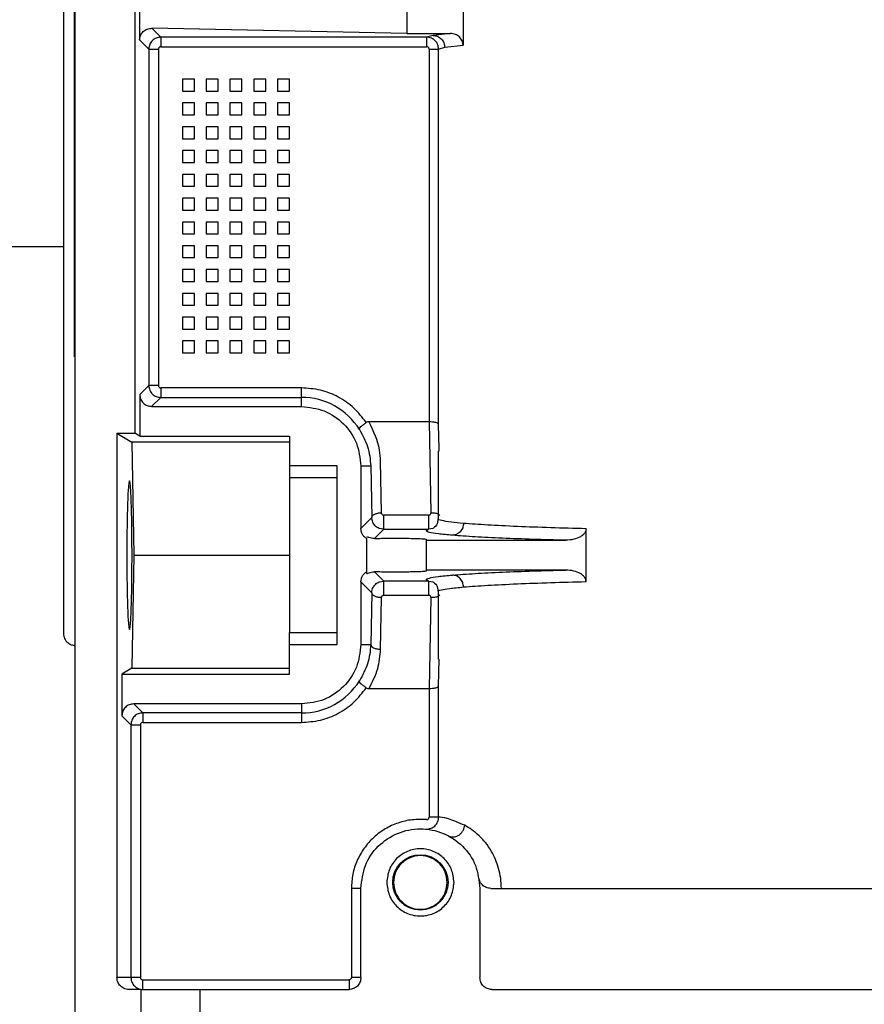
# Model space of a CAD drawing. Header units: inches. Extents: x 170 to 288, y 234 to 248.
# Tile 55 of 192: x 177.6115 to 177.7046, y 244.5559 to 244.6644. Entities that reach past the tile are written whole.
import ezdxf

# ---------------------------------------------------------------- set-up
doc = ezdxf.new("R2010")
doc.units = ezdxf.units.IN
doc.header["$LTSCALE"] = 0.25
doc.header["$MEASUREMENT"] = 0
doc.layers.add('ANNOTATIONS', color=1, linetype='Continuous')
doc.layers.add('SLIM E GUIDE MOTOR LH', color=7, linetype='Continuous')
doc.styles.add('ARIAL', font='arial.ttf', dxfattribs={"height": 0.09375})
doc.dimstyles.new('STANDARD$0', dxfattribs={"dimtxt": 0.09375, "dimasz": 0.09375, "dimexe": 0.03125, "dimexo": 0.046875, "dimgap": 0.09, "dimtad": 0, "dimtih": 1, "dimtoh": 1, "dimdec": 4, "dimzin": 0, "dimdsep": 46, "dimtxsty": 'ARIAL', "dimcen": 0.09, "dimadec": 0, "dimazin": 0, "dimtfac": 1, "dimtdec": 4, "dimtofl": 0, "dimtmove": 0, "dimatfit": 1, "dimfxl": 1, "dimtolj": 1, "dimtzin": 0, "dimarcsym": 0})

# ---------------------------------------------------------------- blocks, each defined once
blk = doc.blocks.new('*D8')
at = {"layer": 'ANNOTATIONS', "color": 0, "lineweight": -2, "transparency": 16777216}
for p, q in [((177.4958, 244.77894), (177.4958, 245.43378)), ((178.12042, 244.28247), (178.12042, 245.43378)), ((177.40205, 245.40253), (177.3083, 245.40253)), ((178.21417, 245.40253), (178.30792, 245.40253))]:
    blk.add_line(p, q, dxfattribs=at)
at = {"layer": 'ANNOTATIONS', "color": 0, "transparency": 16777216}
for points in [[(177.40205, 245.41815), (177.40205, 245.3869), (177.4958, 245.40253)], [(178.21417, 245.41815), (178.21417, 245.3869), (178.12042, 245.40253)]]:
    blk.add_solid(points, dxfattribs=at)
at = {"layer": 'defpoints', "color": 0, "transparency": 16777216}
for p in [(178.12042, 245.40253), (177.4958, 244.68519), (178.12042, 244.18872)]:
    blk.add_point(p, dxfattribs=at)
at = {"layer": 'ANNOTATIONS', "color": 0, "transparency": 16777216, "insert": (177.85912, 245.40253), "char_height": 0.09375, "attachment_point": 5, "style": 'ARIAL'}
blk.add_mtext('\\A1;27 1/2"', dxfattribs=at)

msp = doc.modelspace()

# ---------------------------------------------------------------- linework, layer by layer
at = {"layer": 'SLIM E GUIDE MOTOR LH'}
for p, q in [((177.6176, 244.50303), (177.6176, 244.77599)), ((177.62416, 244.71004), (177.62416, 244.61885)), ((177.61749, 244.70163), (177.61749, 244.62726)), ((177.62469, 244.66667), (177.62469, 244.66222)), ((177.66036, 244.66725), (177.66036, 244.66164)), ((177.65416, 244.66595), (177.65416, 244.66293)), ((177.65416, 244.66293), (177.62603, 244.6635)), ((177.62603, 244.6635), (177.62702, 244.66251)), ((177.62469, 244.66222), (177.62571, 244.6612)), ((177.65635, 244.66251), (177.62702, 244.66251)), ((177.65416, 244.66293), (177.65896, 244.66293)), ((177.65705, 244.66271), (177.65635, 244.66251)), ((177.65635, 244.66251), (177.65635, 244.66146)), ((177.65896, 244.66293), (177.65705, 244.66271)), ((177.62571, 244.6612), (177.62571, 244.6241)), ((177.62571, 244.6612), (177.62676, 244.6612)), ((177.62676, 244.6612), (177.62676, 244.6241)), ((177.62702, 244.66146), (177.65635, 244.66146)), ((177.65662, 244.6612), (177.65661, 244.6201)), ((177.65662, 244.6612), (177.65767, 244.6612)), ((177.65767, 244.6612), (177.65834, 244.6614)), ((177.65767, 244.61981), (177.65767, 244.6612)), ((177.65834, 244.6614), (177.66036, 244.66164)), ((177.63073, 244.65788), (177.62941, 244.65788)), ((177.62941, 244.65788), (177.62941, 244.65657)), ((177.63073, 244.65657), (177.63073, 244.65788)), ((177.63204, 244.65788), (177.63204, 244.65657)), ((177.63335, 244.65788), (177.63204, 244.65788)), ((177.63335, 244.65657), (177.63335, 244.65788)), ((177.63466, 244.65788), (177.63466, 244.65657)), ((177.63597, 244.65788), (177.63466, 244.65788)), ((177.63597, 244.65657), (177.63597, 244.65788)), ((177.6386, 244.65788), (177.63729, 244.65788)), ((177.63729, 244.65788), (177.63729, 244.65657)), ((177.6386, 244.65657), (177.6386, 244.65788)), ((177.63991, 244.65788), (177.63991, 244.65657)), ((177.64122, 244.65788), (177.63991, 244.65788)), ((177.64122, 244.65657), (177.64122, 244.65788)), ((177.62941, 244.65657), (177.63073, 244.65657)), ((177.63204, 244.65657), (177.63335, 244.65657)), ((177.63466, 244.65657), (177.63597, 244.65657)), ((177.63729, 244.65657), (177.6386, 244.65657)), ((177.63991, 244.65657), (177.64122, 244.65657)), ((177.63073, 244.65526), (177.62941, 244.65526)), ((177.62941, 244.65526), (177.62941, 244.65395)), ((177.63073, 244.65395), (177.63073, 244.65526)), ((177.63204, 244.65526), (177.63204, 244.65395)), ((177.63335, 244.65526), (177.63204, 244.65526)), ((177.63335, 244.65395), (177.63335, 244.65526)), ((177.63597, 244.65526), (177.63466, 244.65526)), ((177.63466, 244.65526), (177.63466, 244.65395)), ((177.63597, 244.65395), (177.63597, 244.65526)), ((177.6386, 244.65526), (177.63729, 244.65526)), ((177.63729, 244.65526), (177.63729, 244.65395)), ((177.6386, 244.65395), (177.6386, 244.65526)), ((177.63991, 244.65526), (177.63991, 244.65395)), ((177.64122, 244.65526), (177.63991, 244.65526)), ((177.64122, 244.65395), (177.64122, 244.65526)), ((177.62941, 244.65395), (177.63073, 244.65395)), ((177.63204, 244.65395), (177.63335, 244.65395)), ((177.63466, 244.65395), (177.63597, 244.65395)), ((177.63729, 244.65395), (177.6386, 244.65395)), ((177.63991, 244.65395), (177.64122, 244.65395)), ((177.62941, 244.65263), (177.62941, 244.65132)), ((177.63073, 244.65263), (177.62941, 244.65263)), ((177.63073, 244.65132), (177.63073, 244.65263)), ((177.63204, 244.65263), (177.63204, 244.65132)), ((177.63335, 244.65263), (177.63204, 244.65263)), ((177.63335, 244.65132), (177.63335, 244.65263)), ((177.63466, 244.65263), (177.63466, 244.65132)), ((177.63597, 244.65263), (177.63466, 244.65263)), ((177.63597, 244.65132), (177.63597, 244.65263)), ((177.63729, 244.65263), (177.63729, 244.65132)), ((177.6386, 244.65263), (177.63729, 244.65263)), ((177.6386, 244.65132), (177.6386, 244.65263)), ((177.63991, 244.65263), (177.63991, 244.65132)), ((177.64122, 244.65263), (177.63991, 244.65263)), ((177.64122, 244.65132), (177.64122, 244.65263)), ((177.62941, 244.65132), (177.63073, 244.65132)), ((177.63204, 244.65132), (177.63335, 244.65132)), ((177.63466, 244.65132), (177.63597, 244.65132)), ((177.63729, 244.65132), (177.6386, 244.65132)), ((177.63991, 244.65132), (177.64122, 244.65132)), ((177.62941, 244.65001), (177.62941, 244.6487)), ((177.63073, 244.65001), (177.62941, 244.65001)), ((177.63073, 244.6487), (177.63073, 244.65001)), ((177.63204, 244.65001), (177.63204, 244.6487)), ((177.63335, 244.65001), (177.63204, 244.65001)), ((177.63335, 244.6487), (177.63335, 244.65001)), ((177.63466, 244.65001), (177.63466, 244.6487)), ((177.63597, 244.65001), (177.63466, 244.65001)), ((177.63597, 244.6487), (177.63597, 244.65001)), ((177.6386, 244.65001), (177.63729, 244.65001)), ((177.63729, 244.65001), (177.63729, 244.6487)), ((177.6386, 244.6487), (177.6386, 244.65001)), ((177.63991, 244.65001), (177.63991, 244.6487)), ((177.64122, 244.65001), (177.63991, 244.65001)), ((177.64122, 244.6487), (177.64122, 244.65001)), ((177.62941, 244.6487), (177.63073, 244.6487)), ((177.63204, 244.6487), (177.63335, 244.6487)), ((177.63466, 244.6487), (177.63597, 244.6487)), ((177.63729, 244.6487), (177.6386, 244.6487)), ((177.63991, 244.6487), (177.64122, 244.6487)), ((177.62941, 244.64738), (177.62941, 244.64607)), ((177.63073, 244.64738), (177.62941, 244.64738)), ((177.63073, 244.64607), (177.63073, 244.64738)), ((177.63204, 244.64738), (177.63204, 244.64607)), ((177.63335, 244.64738), (177.63204, 244.64738)), ((177.63335, 244.64607), (177.63335, 244.64738)), ((177.63466, 244.64738), (177.63466, 244.64607)), ((177.63597, 244.64738), (177.63466, 244.64738)), ((177.63597, 244.64607), (177.63597, 244.64738)), ((177.6386, 244.64738), (177.63729, 244.64738)), ((177.63729, 244.64738), (177.63729, 244.64607)), ((177.6386, 244.64607), (177.6386, 244.64738)), ((177.64122, 244.64738), (177.63991, 244.64738)), ((177.63991, 244.64738), (177.63991, 244.64607)), ((177.64122, 244.64607), (177.64122, 244.64738)), ((177.62941, 244.64607), (177.63073, 244.64607)), ((177.63204, 244.64607), (177.63335, 244.64607)), ((177.63466, 244.64607), (177.63597, 244.64607)), ((177.63729, 244.64607), (177.6386, 244.64607)), ((177.63991, 244.64607), (177.64122, 244.64607)), ((177.63073, 244.64476), (177.62941, 244.64476)), ((177.62941, 244.64476), (177.62941, 244.64345)), ((177.63073, 244.64345), (177.63073, 244.64476)), ((177.63204, 244.64476), (177.63204, 244.64345)), ((177.63335, 244.64476), (177.63204, 244.64476)), ((177.63335, 244.64345), (177.63335, 244.64476)), ((177.63466, 244.64476), (177.63466, 244.64345)), ((177.63597, 244.64476), (177.63466, 244.64476)), ((177.63597, 244.64345), (177.63597, 244.64476)), ((177.6386, 244.64476), (177.63729, 244.64476)), ((177.63729, 244.64476), (177.63729, 244.64345)), ((177.6386, 244.64345), (177.6386, 244.64476)), ((177.64122, 244.64476), (177.63991, 244.64476)), ((177.63991, 244.64476), (177.63991, 244.64345)), ((177.64122, 244.64345), (177.64122, 244.64476)), ((177.62941, 244.64345), (177.63073, 244.64345)), ((177.63204, 244.64345), (177.63335, 244.64345)), ((177.63466, 244.64345), (177.63597, 244.64345)), ((177.63729, 244.64345), (177.6386, 244.64345)), ((177.63991, 244.64345), (177.64122, 244.64345)), ((177.62941, 244.64213), (177.62941, 244.64082)), ((177.63073, 244.64213), (177.62941, 244.64213)), ((177.63073, 244.64082), (177.63073, 244.64213)), ((177.63204, 244.64213), (177.63204, 244.64082)), ((177.63335, 244.64213), (177.63204, 244.64213)), ((177.63335, 244.64082), (177.63335, 244.64213)), ((177.63466, 244.64213), (177.63466, 244.64082)), ((177.63597, 244.64213), (177.63466, 244.64213)), ((177.63597, 244.64082), (177.63597, 244.64213)), ((177.63729, 244.64213), (177.63729, 244.64082)), ((177.6386, 244.64213), (177.63729, 244.64213)), ((177.6386, 244.64082), (177.6386, 244.64213)), ((177.63991, 244.64213), (177.63991, 244.64082)), ((177.64122, 244.64213), (177.63991, 244.64213)), ((177.64122, 244.64082), (177.64122, 244.64213)), ((177.62941, 244.64082), (177.63073, 244.64082)), ((177.63204, 244.64082), (177.63335, 244.64082)), ((177.63466, 244.64082), (177.63597, 244.64082)), ((177.63729, 244.64082), (177.6386, 244.64082)), ((177.63991, 244.64082), (177.64122, 244.64082)), ((177.49913, 244.63944), (177.61629, 244.63944)), ((177.62941, 244.63951), (177.62941, 244.6382)), ((177.63073, 244.63951), (177.62941, 244.63951)), ((177.63073, 244.6382), (177.63073, 244.63951)), ((177.63335, 244.63951), (177.63204, 244.63951)), ((177.63204, 244.63951), (177.63204, 244.6382)), ((177.63335, 244.6382), (177.63335, 244.63951)), ((177.63466, 244.63951), (177.63466, 244.6382)), ((177.63597, 244.63951), (177.63466, 244.63951)), ((177.63597, 244.6382), (177.63597, 244.63951)), ((177.6386, 244.63951), (177.63729, 244.63951)), ((177.63729, 244.63951), (177.63729, 244.6382)), ((177.6386, 244.6382), (177.6386, 244.63951)), ((177.64122, 244.63951), (177.63991, 244.63951)), ((177.63991, 244.63951), (177.63991, 244.6382)), ((177.64122, 244.6382), (177.64122, 244.63951)), ((177.62941, 244.6382), (177.63073, 244.6382)), ((177.63204, 244.6382), (177.63335, 244.6382)), ((177.63466, 244.6382), (177.63597, 244.6382)), ((177.63729, 244.6382), (177.6386, 244.6382)), ((177.63991, 244.6382), (177.64122, 244.6382)), ((177.62941, 244.63689), (177.62941, 244.63557)), ((177.63073, 244.63689), (177.62941, 244.63689)), ((177.63073, 244.63557), (177.63073, 244.63689)), ((177.63204, 244.63689), (177.63204, 244.63557)), ((177.63335, 244.63689), (177.63204, 244.63689)), ((177.63335, 244.63557), (177.63335, 244.63689)), ((177.63466, 244.63689), (177.63466, 244.63557)), ((177.63597, 244.63689), (177.63466, 244.63689)), ((177.63597, 244.63557), (177.63597, 244.63689)), ((177.6386, 244.63689), (177.63729, 244.63689)), ((177.63729, 244.63689), (177.63729, 244.63557)), ((177.6386, 244.63557), (177.6386, 244.63689)), ((177.63991, 244.63689), (177.63991, 244.63557)), ((177.64122, 244.63689), (177.63991, 244.63689)), ((177.64122, 244.63557), (177.64122, 244.63689)), ((177.62941, 244.63557), (177.63073, 244.63557)), ((177.63204, 244.63557), (177.63335, 244.63557)), ((177.63466, 244.63557), (177.63597, 244.63557)), ((177.63729, 244.63557), (177.6386, 244.63557)), ((177.63991, 244.63557), (177.64122, 244.63557)), ((177.62941, 244.63426), (177.62941, 244.63295)), ((177.63073, 244.63426), (177.62941, 244.63426)), ((177.63073, 244.63295), (177.63073, 244.63426)), ((177.63204, 244.63426), (177.63204, 244.63295)), ((177.63335, 244.63426), (177.63204, 244.63426)), ((177.63335, 244.63295), (177.63335, 244.63426)), ((177.63466, 244.63426), (177.63466, 244.63295)), ((177.63597, 244.63426), (177.63466, 244.63426)), ((177.63597, 244.63295), (177.63597, 244.63426)), ((177.6386, 244.63426), (177.63729, 244.63426)), ((177.63729, 244.63426), (177.63729, 244.63295)), ((177.6386, 244.63295), (177.6386, 244.63426)), ((177.64122, 244.63426), (177.63991, 244.63426)), ((177.63991, 244.63426), (177.63991, 244.63295)), ((177.64122, 244.63295), (177.64122, 244.63426)), ((177.62941, 244.63295), (177.63073, 244.63295)), ((177.63204, 244.63295), (177.63335, 244.63295)), ((177.63466, 244.63295), (177.63597, 244.63295)), ((177.63729, 244.63295), (177.6386, 244.63295)), ((177.63991, 244.63295), (177.64122, 244.63295)), ((177.62941, 244.63164), (177.62941, 244.63032)), ((177.63073, 244.63164), (177.62941, 244.63164)), ((177.63073, 244.63032), (177.63073, 244.63164)), ((177.63204, 244.63164), (177.63204, 244.63032)), ((177.63335, 244.63164), (177.63204, 244.63164)), ((177.63335, 244.63032), (177.63335, 244.63164)), ((177.63466, 244.63164), (177.63466, 244.63032)), ((177.63597, 244.63164), (177.63466, 244.63164)), ((177.63597, 244.63032), (177.63597, 244.63164)), ((177.63729, 244.63164), (177.63729, 244.63032)), ((177.6386, 244.63164), (177.63729, 244.63164)), ((177.6386, 244.63032), (177.6386, 244.63164)), ((177.63991, 244.63164), (177.63991, 244.63032)), ((177.64122, 244.63164), (177.63991, 244.63164)), ((177.64122, 244.63032), (177.64122, 244.63164)), ((177.62941, 244.63032), (177.63073, 244.63032)), ((177.63204, 244.63032), (177.63335, 244.63032)), ((177.63466, 244.63032), (177.63597, 244.63032)), ((177.63729, 244.63032), (177.6386, 244.63032)), ((177.63991, 244.63032), (177.64122, 244.63032)), ((177.62941, 244.62901), (177.62941, 244.6277)), ((177.63073, 244.62901), (177.62941, 244.62901)), ((177.63073, 244.6277), (177.63073, 244.62901)), ((177.63204, 244.62901), (177.63204, 244.6277)), ((177.63335, 244.62901), (177.63204, 244.62901)), ((177.63335, 244.6277), (177.63335, 244.62901)), ((177.63466, 244.62901), (177.63466, 244.6277)), ((177.63597, 244.62901), (177.63466, 244.62901)), ((177.63597, 244.6277), (177.63597, 244.62901)), ((177.63729, 244.62901), (177.63729, 244.6277)), ((177.6386, 244.62901), (177.63729, 244.62901)), ((177.6386, 244.6277), (177.6386, 244.62901)), ((177.64122, 244.62901), (177.63991, 244.62901)), ((177.63991, 244.62901), (177.63991, 244.6277)), ((177.64122, 244.6277), (177.64122, 244.62901)), ((177.62941, 244.6277), (177.63073, 244.6277)), ((177.63204, 244.6277), (177.63335, 244.6277)), ((177.63466, 244.6277), (177.63597, 244.6277)), ((177.63729, 244.6277), (177.6386, 244.6277)), ((177.63991, 244.6277), (177.64122, 244.6277)), ((177.62571, 244.6241), (177.62471, 244.62311)), ((177.62676, 244.6241), (177.62571, 244.6241)), ((177.62471, 244.62311), (177.62471, 244.61851)), ((177.64254, 244.62384), (177.62702, 244.62384)), ((177.64254, 244.62179), (177.64254, 244.62384)), ((177.62702, 244.62279), (177.62602, 244.62179)), ((177.62702, 244.62279), (177.64254, 244.62279)), ((177.62602, 244.62179), (177.64254, 244.62179)), ((177.65661, 244.6201), (177.64998, 244.6201)), ((177.65661, 244.6201), (177.65682, 244.61007)), ((177.65772, 244.61712), (177.65767, 244.61981)), ((177.62219, 244.61885), (177.62219, 244.5588)), ((177.62219, 244.61885), (177.62382, 244.61786)), ((177.62219, 244.61885), (177.62416, 244.61885)), ((177.62471, 244.61851), (177.62416, 244.61885)), ((177.62382, 244.61786), (177.62407, 244.60539)), ((177.64122, 244.61786), (177.62382, 244.61786)), ((177.62471, 244.61851), (177.64122, 244.61851)), ((177.64122, 244.61851), (177.64122, 244.61391)), ((177.65763, 244.61686), (177.65763, 244.6094)), ((177.65772, 244.61686), (177.65772, 244.61712)), ((177.65124, 244.61576), (177.65135, 244.61007)), ((177.64647, 244.61523), (177.64122, 244.61523)), ((177.64647, 244.59555), (177.64647, 244.61523)), ((177.6491, 244.61523), (177.6491, 244.60834)), ((177.6491, 244.61523), (177.65019, 244.61523)), ((177.65019, 244.61523), (177.6503, 244.60954)), ((177.64647, 244.61391), (177.64122, 244.61391)), ((177.6503, 244.60954), (177.6491, 244.60834)), ((177.65657, 244.60981), (177.65162, 244.60981)), ((177.65162, 244.60824), (177.6506, 244.60722)), ((177.65162, 244.60824), (177.65113, 244.60833)), ((177.65162, 244.60824), (177.65657, 244.60824)), ((177.65706, 244.60833), (177.65657, 244.60824)), ((177.67393, 244.60247), (177.67393, 244.6083)), ((177.64975, 244.60338), (177.64975, 244.60721)), ((177.65632, 244.60363), (177.65632, 244.60714)), ((177.65632, 244.60703), (177.67169, 244.60703)), ((177.62407, 244.60539), (177.62382, 244.59292)), ((177.62407, 244.60539), (177.64122, 244.60539)), ((177.6506, 244.60356), (177.65162, 244.60254)), ((177.67169, 244.60375), (177.65632, 244.60375)), ((177.6491, 244.60244), (177.6491, 244.59555)), ((177.6491, 244.60244), (177.6503, 244.60123)), ((177.65113, 244.60245), (177.65162, 244.60254)), ((177.65657, 244.60254), (177.65162, 244.60254)), ((177.65657, 244.60254), (177.65706, 244.60245)), ((177.6503, 244.60123), (177.65019, 244.59555)), ((177.65763, 244.60138), (177.65763, 244.59391)), ((177.65135, 244.60071), (177.65124, 244.59502)), ((177.65162, 244.60097), (177.65657, 244.60097)), ((177.65682, 244.60071), (177.65661, 244.59068)), ((177.64122, 244.59227), (177.64122, 244.59687)), ((177.64122, 244.59687), (177.64647, 244.59687)), ((177.61749, 244.59544), (177.6176, 244.59543)), ((177.64122, 244.59555), (177.64647, 244.59555)), ((177.6491, 244.59555), (177.65019, 244.59555)), ((177.65767, 244.59096), (177.65772, 244.59391)), ((177.62382, 244.59292), (177.62274, 244.59227)), ((177.62382, 244.59292), (177.64122, 244.59292)), ((177.62274, 244.59227), (177.62274, 244.58767)), ((177.62274, 244.59227), (177.64122, 244.59227)), ((177.64998, 244.59068), (177.65661, 244.59068)), ((177.65661, 244.59068), (177.65662, 244.57649)), ((177.65767, 244.57649), (177.65767, 244.59096)), ((177.64254, 244.58899), (177.62406, 244.58899)), ((177.62406, 244.58899), (177.62505, 244.58799)), ((177.64254, 244.58899), (177.64254, 244.58694)), ((177.62274, 244.58767), (177.62374, 244.58668)), ((177.64254, 244.58799), (177.62505, 244.58799)), ((177.62374, 244.58668), (177.62374, 244.5588)), ((177.62374, 244.58668), (177.62479, 244.58668)), ((177.62479, 244.58668), (177.62479, 244.5588)), ((177.62505, 244.58694), (177.64254, 244.58694)), ((177.65767, 244.57649), (177.65662, 244.57649)), ((177.6491, 244.56864), (177.64805, 244.56864)), ((177.64805, 244.56864), (177.64805, 244.5588)), ((177.6491, 244.5588), (177.6491, 244.56864)), ((177.66222, 244.56864), (177.66222, 244.5588)), ((177.62479, 244.5588), (177.62219, 244.5588)), ((177.62505, 244.55749), (177.62505, 244.55854)), ((177.62505, 244.55854), (177.64779, 244.55854)), ((177.64779, 244.55854), (177.64779, 244.55749)), ((177.6491, 244.5588), (177.64805, 244.5588)), ((177.62482, 244.55749), (177.62351, 244.55749)), ((177.62482, 244.55749), (177.62482, 244.5541)), ((177.63138, 244.55398), (177.63138, 244.55749)), ((177.63138, 244.55749), (177.64779, 244.55749)), ((177.66353, 244.55749), (177.7239, 244.55749))]:
    msp.add_line(p, q, dxfattribs=at)
msp.add_circle((177.65566, 244.5693), 0.00305, dxfattribs=at)
for centre, start, end in [((177.64254, 244.61523), 32.1656, 90), ((177.64254, 244.59555), 270, 327.8344)]:
    msp.add_arc(centre, 0.00756, start, end, dxfattribs=at)
for start_param, end_param in [(4.712389, 7.853982), (1.570796, 4.712389)]:
    msp.add_ellipse((177.62357, 244.60539), major_axis=(0, 0.0082), ratio=0.034921, start_param=start_param, end_param=end_param, dxfattribs=at)
for points, knots in [([(177.61629, 244.73214), (177.61629, 244.73203), (177.61629, 244.73181), (177.61629, 244.73001), (177.61629, 244.72717), (177.61629, 244.72324), (177.61629, 244.71831), (177.61629, 244.71245), (177.61629, 244.70577), (177.61629, 244.69839), (177.61629, 244.69042), (177.61629, 244.68202), (177.61629, 244.67331), (177.61629, 244.66444), (177.61629, 244.65558), (177.61629, 244.64687), (177.61629, 244.63846), (177.61629, 244.6305), (177.61629, 244.62312), (177.61629, 244.61644), (177.61629, 244.61058), (177.61629, 244.60565), (177.61629, 244.60172), (177.61629, 244.59888), (177.61629, 244.59708), (177.61629, 244.59686), (177.61629, 244.59675)], [0, 0, 0, 0, 0.041654, 0.08335, 0.125, 0.166653, 0.20835, 0.25, 0.291653, 0.33335, 0.375, 0.416653, 0.45835, 0.5, 0.541653, 0.58335, 0.625, 0.666653, 0.70835, 0.75, 0.791653, 0.83335, 0.875, 0.916653, 0.958348, 1, 1, 1, 1]), ([(177.62469, 244.66222), (177.6247, 244.6623), (177.62471, 244.66247), (177.62479, 244.66272), (177.62491, 244.66295), (177.62514, 244.66321), (177.62552, 244.66346), (177.62586, 244.66349), (177.62603, 244.6635)], [0, 0, 0, 0, 0.112671, 0.226769, 0.348775, 0.474545, 0.731309, 1, 1, 1, 1]), ([(177.62702, 244.66251), (177.62685, 244.66249), (177.62651, 244.66245), (177.62607, 244.66215), (177.62577, 244.66172), (177.62573, 244.66137), (177.62571, 244.6612)], [0, 0, 0, 0, 0.249961, 0.499902, 0.749896, 1, 1, 1, 1]), ([(177.62702, 244.66251), (177.62702, 244.66249), (177.62702, 244.66245), (177.62702, 244.66221), (177.62702, 244.66187), (177.62702, 244.6616), (177.62702, 244.66146)], [0, 0, 0, 0, 0.250018, 0.500001, 0.749991, 1, 1, 1, 1]), ([(177.65767, 244.6612), (177.65765, 244.66137), (177.65761, 244.6617), (177.65732, 244.66214), (177.65695, 244.66239), (177.65662, 244.6625), (177.65644, 244.66251), (177.65635, 244.66251)], [0, 0, 0, 0, 0.242348, 0.489618, 0.741645, 0.870214, 1, 1, 1, 1]), ([(177.65705, 244.66271), (177.65721, 244.66269), (177.65746, 244.66266), (177.65776, 244.6625), (177.65796, 244.66233), (177.65813, 244.66212), (177.65829, 244.66181), (177.65832, 244.66156), (177.65834, 244.6614)], [0, 0, 0, 0, 0.239452, 0.368343, 0.499943, 0.631534, 0.76044, 1, 1, 1, 1]), ([(177.66036, 244.66164), (177.66036, 244.66172), (177.66035, 244.66189), (177.66024, 244.66221), (177.65999, 244.66257), (177.65952, 244.66287), (177.65915, 244.66291), (177.65896, 244.66293)], [0, 0, 0, 0, 0.117277, 0.234472, 0.476373, 0.73228, 1, 1, 1, 1]), ([(177.62702, 244.66146), (177.62699, 244.66146), (177.62692, 244.66145), (177.62683, 244.66139), (177.62677, 244.6613), (177.62676, 244.66123), (177.62676, 244.6612)], [0, 0, 0, 0, 0.250501, 0.499946, 0.747438, 1, 1, 1, 1]), ([(177.65662, 244.6612), (177.65661, 244.66123), (177.65661, 244.6613), (177.65654, 244.66139), (177.65646, 244.66145), (177.65639, 244.66146), (177.65635, 244.66146)], [0, 0, 0, 0, 0.250646, 0.499787, 0.747294, 1, 1, 1, 1]), ([(177.62571, 244.6241), (177.62573, 244.62393), (177.62577, 244.62359), (177.62607, 244.62315), (177.62651, 244.62285), (177.62685, 244.62281), (177.62702, 244.62279)], [0, 0, 0, 0, 0.249914, 0.499931, 0.749883, 1, 1, 1, 1]), ([(177.62676, 244.6241), (177.62676, 244.62407), (177.62677, 244.624), (177.62683, 244.62391), (177.62692, 244.62385), (177.62699, 244.62384), (177.62702, 244.62384)], [0, 0, 0, 0, 0.250497, 0.499794, 0.747297, 1, 1, 1, 1]), ([(177.62471, 244.62311), (177.62473, 244.62293), (177.62477, 244.62259), (177.62508, 244.62216), (177.62551, 244.62185), (177.62585, 244.62181), (177.62602, 244.62179)], [0, 0, 0, 0, 0.250033, 0.500004, 0.749997, 1, 1, 1, 1]), ([(177.62702, 244.62384), (177.62702, 244.6237), (177.62702, 244.62343), (177.62702, 244.62309), (177.62702, 244.62285), (177.62702, 244.62281), (177.62702, 244.62279)], [0, 0, 0, 0, 0.249999, 0.500019, 0.749992, 1, 1, 1, 1]), ([(177.64969, 244.62002), (177.64926, 244.62057), (177.64839, 244.62169), (177.64663, 244.62289), (177.64465, 244.62369), (177.64324, 244.62379), (177.64254, 244.62384)], [0, 0, 0, 0, 0.2499778, 0.4999942, 0.7499808, 1, 1, 1, 1]), ([(177.64254, 244.62179), (177.6434, 244.62169), (177.64512, 244.6215), (177.64728, 244.61998), (177.6488, 244.61781), (177.649, 244.61609), (177.6491, 244.61523)], [0, 0, 0, 0, 0.250012, 0.49999, 0.750005, 1, 1, 1, 1]), ([(177.64893, 244.61926), (177.64893, 244.61929), (177.64893, 244.61936), (177.64909, 244.61956), (177.64935, 244.61979), (177.64958, 244.61994), (177.64969, 244.62002)], [0, 0, 0, 0, 0.249436, 0.499485, 0.753833, 1, 1, 1, 1]), ([(177.64998, 244.6201), (177.64992, 244.62009), (177.64982, 244.62009), (177.64973, 244.62004), (177.64969, 244.62002)], [0, 0, 0, 0, 0.5161659, 1, 1, 1, 1]), ([(177.64998, 244.6201), (177.65046, 244.61908), (177.65113, 244.61768), (177.65121, 244.61617), (177.65124, 244.61576)], [0, 0, 0, 0, 0.722603, 1, 1, 1, 1]), ([(177.65767, 244.61981), (177.65766, 244.61984), (177.65764, 244.61988), (177.65754, 244.61994), (177.65738, 244.62), (177.65718, 244.62005), (177.65694, 244.62008), (177.65674, 244.62009), (177.65661, 244.6201)], [0, 0, 0, 0, 0.15568, 0.291028, 0.499661, 0.636563, 0.765595, 1, 1, 1, 1]), ([(177.64893, 244.61926), (177.64928, 244.61863), (177.64999, 244.61736), (177.65012, 244.61595), (177.65019, 244.61523)], [0, 0, 0, 0, 0.48604, 1, 1, 1, 1]), ([(177.64122, 244.61391), (177.64122, 244.61374), (177.64122, 244.61339), (177.64122, 244.6114), (177.64122, 244.60864), (177.64122, 244.60539), (177.64122, 244.60214), (177.64122, 244.59938), (177.64122, 244.59739), (177.64122, 244.59704), (177.64122, 244.59687)], [0, 0, 0, 0, 0.124999, 0.249999, 0.375, 0.500001, 0.625001, 0.750002, 0.875, 1, 1, 1, 1]), ([(177.6503, 244.60954), (177.65032, 244.60961), (177.65036, 244.60975), (177.6506, 244.60992), (177.65094, 244.61004), (177.65121, 244.61006), (177.65135, 244.61007)], [0, 0, 0, 0, 0.250031, 0.500019, 0.750073, 1, 1, 1, 1]), ([(177.65135, 244.61007), (177.65135, 244.61004), (177.65136, 244.60997), (177.65141, 244.6099), (177.65147, 244.60985), (177.65151, 244.60983), (177.65156, 244.60981), (177.6516, 244.60981), (177.65162, 244.60981)], [0, 0, 0, 0, 0.262373, 0.515939, 0.64222, 0.761051, 0.87861, 1, 1, 1, 1]), ([(177.65657, 244.60981), (177.65659, 244.60981), (177.65662, 244.60981), (177.65667, 244.60983), (177.65672, 244.60985), (177.65677, 244.6099), (177.65682, 244.60997), (177.65682, 244.61004), (177.65682, 244.61007)], [0, 0, 0, 0, 0.123298, 0.240078, 0.358587, 0.483901, 0.733554, 1, 1, 1, 1]), ([(177.65682, 244.61007), (177.65696, 244.61007), (177.65717, 244.61007), (177.65743, 244.61001), (177.6576, 244.60994), (177.65773, 244.60986), (177.65778, 244.6098), (177.6578, 244.60977)], [0, 0, 0, 0, 0.324853, 0.501339, 0.682185, 0.862985, 1, 1, 1, 1]), ([(177.65113, 244.60833), (177.65105, 244.60837), (177.65089, 244.60844), (177.65062, 244.60867), (177.65036, 244.60903), (177.65032, 244.60937), (177.6503, 244.60954)], [0, 0, 0, 0, 0.167265, 0.340218, 0.6697, 1, 1, 1, 1]), ([(177.65162, 244.60824), (177.65162, 244.60825), (177.65162, 244.60827), (177.65162, 244.60838), (177.65162, 244.60855), (177.65162, 244.60877), (177.65162, 244.60903), (177.65162, 244.6093), (177.65162, 244.60957), (177.65162, 244.60973), (177.65162, 244.60981)], [0, 0, 0, 0, 0.12501, 0.249981, 0.375003, 0.499983, 0.625013, 0.749983, 0.875011, 1, 1, 1, 1]), ([(177.65657, 244.60981), (177.65657, 244.60973), (177.65657, 244.60957), (177.65657, 244.6093), (177.65657, 244.60903), (177.65657, 244.60877), (177.65657, 244.60855), (177.65657, 244.60838), (177.65657, 244.60827), (177.65657, 244.60825), (177.65657, 244.60824)], [0, 0, 0, 0, 0.1249889, 0.2500173, 0.3749868, 0.5000169, 0.6249966, 0.7500192, 0.8749898, 1, 1, 1, 1]), ([(177.65763, 244.6094), (177.65759, 244.60914), (177.65752, 244.60863), (177.65714, 244.60841), (177.65695, 244.60829)], [0, 0, 0, 0, 0.495673, 1, 1, 1, 1]), ([(177.66041, 244.60889), (177.65993, 244.60894), (177.65887, 244.60904), (177.65796, 244.6092), (177.65755, 244.60933), (177.65765, 244.60939), (177.65766, 244.6094)], [0, 0, 0, 0, 0.281105, 0.626208, 0.966443, 1, 1, 1, 1]), ([(177.66041, 244.60889), (177.66039, 244.60873), (177.66037, 244.60848), (177.66021, 244.60818), (177.66006, 244.60797), (177.65986, 244.6078), (177.65958, 244.60763), (177.65935, 244.6076), (177.6592, 244.60758)], [0, 0, 0, 0, 0.2396362, 0.3684583, 0.4999834, 0.6315102, 0.7604148, 1, 1, 1, 1]), ([(177.67393, 244.6083), (177.67261, 244.60834), (177.66986, 244.60841), (177.66621, 244.60855), (177.66287, 244.60871), (177.66125, 244.60883), (177.66041, 244.60889)], [0, 0, 0, 0, 0.227469, 0.469967, 0.727472, 1, 1, 1, 1]), ([(177.64975, 244.60721), (177.64966, 244.60727), (177.64948, 244.60739), (177.64927, 244.60767), (177.64912, 244.60799), (177.64911, 244.60822), (177.6491, 244.60834)], [0, 0, 0, 0, 0.244701, 0.48812, 0.741716, 1, 1, 1, 1]), ([(177.6592, 244.60758), (177.65864, 244.60763), (177.65752, 244.60774), (177.65659, 244.6079), (177.65619, 244.60807), (177.65644, 244.60818), (177.65657, 244.60824)], [0, 0, 0, 0, 0.2499964, 0.4999985, 0.7500013, 1, 1, 1, 1]), ([(177.67393, 244.6083), (177.67393, 244.60823), (177.67391, 244.60807), (177.67379, 244.60784), (177.67359, 244.60761), (177.67319, 244.60734), (177.67255, 244.60709), (177.67199, 244.60705), (177.67169, 244.60703)], [0, 0, 0, 0, 0.081008, 0.166941, 0.277626, 0.403811, 0.677551, 1, 1, 1, 1]), ([(177.6506, 244.60722), (177.65037, 244.60725), (177.65001, 244.60729), (177.64979, 244.60741), (177.64977, 244.6074), (177.64975, 244.60739)], [0, 0, 0, 0, 0.47879, 0.746434, 1, 1, 1, 1]), ([(177.6506, 244.60722), (177.65085, 244.60723), (177.65134, 244.60725), (177.65229, 244.60726), (177.65326, 244.60726), (177.65422, 244.60725), (177.65504, 244.60724), (177.6557, 244.60721), (177.6562, 244.60718), (177.65627, 244.60716), (177.65632, 244.60714)], [0, 0, 0, 0, 0.1284264, 0.2537984, 0.376182, 0.4955293, 0.622711, 0.7297543, 0.8499625, 1, 1, 1, 1]), ([(177.67169, 244.60703), (177.67047, 244.60706), (177.66794, 244.60713), (177.66458, 244.60726), (177.6615, 244.60741), (177.65998, 244.60752), (177.6592, 244.60758)], [0, 0, 0, 0, 0.22921, 0.472278, 0.729215, 1, 1, 1, 1]), ([(177.6491, 244.60244), (177.64911, 244.60256), (177.64913, 244.60279), (177.64927, 244.60311), (177.64947, 244.60338), (177.64966, 244.60351), (177.64975, 244.60357)], [0, 0, 0, 0, 0.256768, 0.511792, 0.753749, 1, 1, 1, 1]), ([(177.64975, 244.60338), (177.64976, 244.60338), (177.64979, 244.60337), (177.64997, 244.60345), (177.65023, 244.60354), (177.65048, 244.60355), (177.6506, 244.60356)], [0, 0, 0, 0, 0.252974, 0.520058, 0.761476, 1, 1, 1, 1]), ([(177.65632, 244.60363), (177.65627, 244.60362), (177.65619, 244.60359), (177.65563, 244.60356), (177.65495, 244.60354), (177.65417, 244.60353), (177.65328, 244.60352), (177.6523, 244.60352), (177.65135, 244.60353), (177.65085, 244.60355), (177.6506, 244.60356)], [0, 0, 0, 0, 0.152857, 0.287183, 0.4029, 0.499977, 0.620397, 0.743881, 0.870417, 1, 1, 1, 1]), ([(177.6592, 244.6032), (177.65998, 244.60325), (177.6615, 244.60337), (177.66458, 244.60352), (177.66794, 244.60365), (177.67047, 244.60372), (177.67169, 244.60375)], [0, 0, 0, 0, 0.2707882, 0.5277255, 0.7707897, 1, 1, 1, 1]), ([(177.67393, 244.60247), (177.67393, 244.60255), (177.67391, 244.60271), (177.67379, 244.60294), (177.67358, 244.60317), (177.67319, 244.60345), (177.67255, 244.60369), (177.67199, 244.60373), (177.67169, 244.60375)], [0, 0, 0, 0, 0.081654, 0.168102, 0.279872, 0.406683, 0.682252, 1, 1, 1, 1]), ([(177.6503, 244.60123), (177.65031, 244.60135), (177.65033, 244.60155), (177.65045, 244.60187), (177.65065, 244.60213), (177.65089, 244.60234), (177.65105, 244.60241), (177.65113, 244.60245)], [0, 0, 0, 0, 0.213452, 0.394825, 0.660526, 0.833101, 1, 1, 1, 1]), ([(177.65162, 244.60097), (177.65162, 244.60105), (177.65162, 244.60121), (177.65162, 244.60148), (177.65162, 244.60175), (177.65162, 244.60201), (177.65162, 244.60223), (177.65162, 244.6024), (177.65162, 244.60251), (177.65162, 244.60253), (177.65162, 244.60254)], [0, 0, 0, 0, 0.125022, 0.250013, 0.375018, 0.500014, 0.624993, 0.750015, 0.874985, 1, 1, 1, 1]), ([(177.65657, 244.60254), (177.65644, 244.6026), (177.65619, 244.60271), (177.65659, 244.60287), (177.65752, 244.60304), (177.65864, 244.60314), (177.6592, 244.6032)], [0, 0, 0, 0, 0.249999, 0.500001, 0.750004, 1, 1, 1, 1]), ([(177.65657, 244.60254), (177.65657, 244.60253), (177.65657, 244.60251), (177.65657, 244.6024), (177.65657, 244.60223), (177.65657, 244.60201), (177.65657, 244.60175), (177.65657, 244.60148), (177.65657, 244.60121), (177.65657, 244.60105), (177.65657, 244.60097)], [0, 0, 0, 0, 0.125015, 0.249985, 0.375007, 0.499986, 0.624982, 0.749987, 0.874978, 1, 1, 1, 1]), ([(177.65695, 244.60249), (177.65714, 244.60237), (177.65752, 244.60215), (177.65759, 244.60163), (177.65763, 244.60137)], [0, 0, 0, 0, 0.5043729, 1, 1, 1, 1]), ([(177.66041, 244.60188), (177.66039, 244.60205), (177.66037, 244.6023), (177.66021, 244.6026), (177.66006, 244.60281), (177.65987, 244.60298), (177.65958, 244.60315), (177.65935, 244.60318), (177.6592, 244.6032)], [0, 0, 0, 0, 0.238968, 0.367607, 0.499083, 0.630718, 0.759723, 1, 1, 1, 1]), ([(177.66041, 244.60188), (177.66125, 244.60195), (177.66287, 244.60207), (177.66621, 244.60223), (177.66986, 244.60237), (177.67261, 244.60244), (177.67393, 244.60247)], [0, 0, 0, 0, 0.272528, 0.530033, 0.772531, 1, 1, 1, 1]), ([(177.65135, 244.60071), (177.65121, 244.60072), (177.65094, 244.60074), (177.6506, 244.60086), (177.65036, 244.60103), (177.65032, 244.60117), (177.6503, 244.60123)], [0, 0, 0, 0, 0.249936, 0.499994, 0.749965, 1, 1, 1, 1]), ([(177.65766, 244.60138), (177.65765, 244.60139), (177.65755, 244.60145), (177.65793, 244.60157), (177.65879, 244.60173), (177.65987, 244.60183), (177.66041, 244.60188)], [0, 0, 0, 0, 0.033869, 0.356007, 0.677184, 1, 1, 1, 1]), ([(177.65162, 244.60097), (177.6516, 244.60097), (177.65156, 244.60096), (177.6515, 244.60094), (177.65142, 244.60089), (177.65136, 244.60081), (177.65135, 244.60074), (177.65135, 244.60071)], [0, 0, 0, 0, 0.120113, 0.237869, 0.483046, 0.735501, 1, 1, 1, 1]), ([(177.65682, 244.60071), (177.65682, 244.60074), (177.65682, 244.60081), (177.65677, 244.60088), (177.65672, 244.60092), (177.65667, 244.60095), (177.65662, 244.60096), (177.65659, 244.60097), (177.65657, 244.60097)], [0, 0, 0, 0, 0.2646894, 0.5157717, 0.64014, 0.7578768, 0.8760176, 1, 1, 1, 1]), ([(177.6578, 244.601), (177.65778, 244.60098), (177.65773, 244.60092), (177.6576, 244.60084), (177.65743, 244.60077), (177.65717, 244.60071), (177.65696, 244.60071), (177.65682, 244.60071)], [0, 0, 0, 0, 0.13436, 0.315719, 0.497107, 0.674138, 1, 1, 1, 1]), ([(177.61629, 244.59675), (177.61631, 244.59656), (177.61636, 244.59618), (177.61671, 244.59575), (177.61713, 244.59549), (177.61743, 244.59545), (177.61757, 244.59544)], [0, 0, 0, 0, 0.273102, 0.565504, 0.791566, 1, 1, 1, 1]), ([(177.6491, 244.59555), (177.649, 244.59469), (177.6488, 244.59297), (177.64728, 244.5908), (177.64512, 244.58928), (177.6434, 244.58908), (177.64254, 244.58899)], [0, 0, 0, 0, 0.249996, 0.500004, 0.749988, 1, 1, 1, 1]), ([(177.65019, 244.59555), (177.65012, 244.59482), (177.64999, 244.59342), (177.64928, 244.59214), (177.64893, 244.59152)], [0, 0, 0, 0, 0.51471, 1, 1, 1, 1]), ([(177.65124, 244.59502), (177.65117, 244.59429), (177.65105, 244.59278), (177.65034, 244.59139), (177.64998, 244.59068)], [0, 0, 0, 0, 0.486601, 1, 1, 1, 1]), ([(177.65019, 244.59555), (177.65021, 244.59548), (177.65024, 244.59534), (177.65049, 244.59517), (177.65083, 244.59505), (177.6511, 244.59503), (177.65124, 244.59502)], [0, 0, 0, 0, 0.249955, 0.50001, 0.750077, 1, 1, 1, 1]), ([(177.64969, 244.59076), (177.64958, 244.59084), (177.64935, 244.59099), (177.64909, 244.59122), (177.64893, 244.59142), (177.64893, 244.59149), (177.64893, 244.59152)], [0, 0, 0, 0, 0.2461452, 0.5005259, 0.7505588, 1, 1, 1, 1]), ([(177.64254, 244.58694), (177.64324, 244.58699), (177.64465, 244.58709), (177.64663, 244.58789), (177.64839, 244.58909), (177.64926, 244.5902), (177.64969, 244.59076)], [0, 0, 0, 0, 0.2500183, 0.5000006, 0.7500161, 1, 1, 1, 1]), ([(177.64969, 244.59076), (177.64973, 244.59074), (177.64982, 244.59069), (177.64992, 244.59069), (177.64998, 244.59068)], [0, 0, 0, 0, 0.483905, 1, 1, 1, 1]), ([(177.65661, 244.59068), (177.65674, 244.59069), (177.65694, 244.5907), (177.65718, 244.59073), (177.65738, 244.59078), (177.65754, 244.59084), (177.65764, 244.5909), (177.65766, 244.59094), (177.65767, 244.59096)], [0, 0, 0, 0, 0.234402, 0.363439, 0.500333, 0.708927, 0.844274, 1, 1, 1, 1]), ([(177.62406, 244.58899), (177.62388, 244.58897), (177.62354, 244.58893), (177.62311, 244.58862), (177.6228, 244.58819), (177.62276, 244.58785), (177.62274, 244.58767)], [0, 0, 0, 0, 0.249969, 0.499957, 0.749956, 1, 1, 1, 1]), ([(177.62505, 244.58799), (177.62488, 244.58797), (177.62454, 244.58793), (177.6241, 244.58763), (177.6238, 244.58719), (177.62376, 244.58685), (177.62374, 244.58668)], [0, 0, 0, 0, 0.249994, 0.5001, 0.750059, 1, 1, 1, 1]), ([(177.62505, 244.58799), (177.62505, 244.58797), (177.62505, 244.58793), (177.62505, 244.58769), (177.62505, 244.58734), (177.62505, 244.58707), (177.62505, 244.58694)], [0, 0, 0, 0, 0.25002, 0.500005, 0.750037, 1, 1, 1, 1]), ([(177.62505, 244.58694), (177.62502, 244.58694), (177.62495, 244.58693), (177.62486, 244.58687), (177.6248, 244.58678), (177.62479, 244.58671), (177.62479, 244.58668)], [0, 0, 0, 0, 0.2505595, 0.4994297, 0.7475666, 1, 1, 1, 1]), ([(177.65633, 244.57623), (177.6558, 244.57624), (177.65475, 244.57627), (177.6532, 244.5759), (177.65176, 244.57524), (177.65048, 244.5743), (177.64943, 244.57311), (177.64865, 244.57173), (177.64814, 244.57022), (177.64808, 244.56917), (177.64805, 244.56864)], [0, 0, 0, 0, 0.125005, 0.250006, 0.374991, 0.500007, 0.625004, 0.750002, 0.875, 1, 1, 1, 1]), ([(177.65624, 244.57518), (177.65635, 244.57518), (177.65656, 244.57518), (177.65691, 244.57528), (177.65721, 244.57547), (177.65743, 244.57572), (177.65757, 244.57596), (177.65765, 244.57622), (177.65766, 244.5764), (177.65767, 244.57649)], [0, 0, 0, 0, 0.1548319, 0.2900104, 0.4995719, 0.6290773, 0.7556172, 0.8792591, 1, 1, 1, 1]), ([(177.65633, 244.57623), (177.65635, 244.57623), (177.65639, 244.57622), (177.65644, 244.57624), (177.65649, 244.57626), (177.65653, 244.57629), (177.65657, 244.57633), (177.6566, 244.57638), (177.65661, 244.57643), (177.65662, 244.57647), (177.65662, 244.57649)], [0, 0, 0, 0, 0.128612, 0.250799, 0.37278, 0.49998, 0.626113, 0.747797, 0.870499, 1, 1, 1, 1]), ([(177.66055, 244.5756), (177.65988, 244.57588), (177.65833, 244.57651), (177.65791, 244.5765), (177.65767, 244.57649)], [0, 0, 0, 0, 0.4341576, 1, 1, 1, 1]), ([(177.6491, 244.56864), (177.6492, 244.5695), (177.64939, 244.57122), (177.65091, 244.5734), (177.65308, 244.57486), (177.65566, 244.57538), (177.65824, 244.57486), (177.66041, 244.5734), (177.66193, 244.57122), (177.66212, 244.5695), (177.66222, 244.56864)], [0, 0, 0, 0, 0.124999, 0.249999, 0.375002, 0.499995, 0.625002, 0.749992, 0.875001, 1, 1, 1, 1]), ([(177.65873, 244.57444), (177.65881, 244.57441), (177.65898, 244.57433), (177.65927, 244.57431), (177.65959, 244.57436), (177.6599, 244.5745), (177.66017, 244.57473), (177.66037, 244.57501), (177.6605, 244.57531), (177.66053, 244.57551), (177.66055, 244.5756)], [0, 0, 0, 0, 0.110968, 0.233161, 0.364149, 0.499984, 0.635832, 0.766796, 0.888995, 1, 1, 1, 1]), ([(177.66459, 244.56864), (177.66458, 244.56902), (177.66455, 244.56978), (177.66422, 244.57124), (177.66344, 244.57302), (177.66202, 244.57469), (177.66107, 244.57528), (177.66055, 244.5756)], [0, 0, 0, 0, 0.097298, 0.196883, 0.399029, 0.670606, 1, 1, 1, 1]), ([(177.65937, 244.5693), (177.65931, 244.56979), (177.6592, 244.57076), (177.65834, 244.57199), (177.65712, 244.57281), (177.65566, 244.5731), (177.6542, 244.57281), (177.65298, 244.57199), (177.65212, 244.57076), (177.65201, 244.56979), (177.65195, 244.5693)], [0, 0, 0, 0, 0.124997, 0.249988, 0.37499, 0.500006, 0.624995, 0.749997, 0.875003, 1, 1, 1, 1]), ([(177.65861, 244.5693), (177.65857, 244.56969), (177.65848, 244.57046), (177.6578, 244.57144), (177.65682, 244.5721), (177.65566, 244.57233), (177.6545, 244.5721), (177.65352, 244.57144), (177.65284, 244.57046), (177.65275, 244.56969), (177.65271, 244.5693)], [0, 0, 0, 0, 0.125007, 0.25001, 0.374993, 0.500012, 0.624997, 0.750009, 0.874993, 1, 1, 1, 1]), ([(177.66342, 244.56864), (177.66325, 244.56866), (177.66292, 244.5687), (177.66252, 244.56897), (177.66224, 244.56932), (177.66216, 244.56961), (177.66213, 244.56974)], [0, 0, 0, 0, 0.312233, 0.590382, 0.811308, 1, 1, 1, 1]), ([(177.65195, 244.5693), (177.65201, 244.56881), (177.65212, 244.56784), (177.65298, 244.56661), (177.6542, 244.56579), (177.65566, 244.5655), (177.65712, 244.56579), (177.65834, 244.56661), (177.6592, 244.56784), (177.65931, 244.56881), (177.65937, 244.5693)], [0, 0, 0, 0, 0.125003, 0.250008, 0.375005, 0.499994, 0.62501, 0.750008, 0.874997, 1, 1, 1, 1]), ([(177.65271, 244.5693), (177.65275, 244.56891), (177.65284, 244.56814), (177.65352, 244.56716), (177.6545, 244.5665), (177.65566, 244.56627), (177.65682, 244.5665), (177.6578, 244.56716), (177.65848, 244.56814), (177.65857, 244.56891), (177.65861, 244.5693)], [0, 0, 0, 0, 0.125005, 0.249994, 0.375004, 0.499988, 0.625005, 0.749987, 0.874995, 1, 1, 1, 1]), ([(177.66342, 244.56864), (177.66559, 244.56864), (177.66992, 244.56864), (177.67746, 244.56864), (177.68544, 244.56864), (177.69372, 244.56864), (177.70199, 244.56864), (177.70998, 244.56864), (177.71751, 244.56864), (177.72184, 244.56864), (177.72401, 244.56864)], [0, 0, 0, 0, 0.125, 0.250002, 0.375001, 0.5, 0.624999, 0.750003, 0.875, 1, 1, 1, 1]), ([(177.62351, 244.55749), (177.6234, 244.5575), (177.6232, 244.55751), (177.62292, 244.55762), (177.62267, 244.55778), (177.62243, 244.55802), (177.62223, 244.55837), (177.62221, 244.55866), (177.62219, 244.5588)], [0, 0, 0, 0, 0.150837, 0.301562, 0.435189, 0.569105, 0.80142, 1, 1, 1, 1]), ([(177.62374, 244.5588), (177.62375, 244.55866), (177.62378, 244.55837), (177.62398, 244.55802), (177.62422, 244.55778), (177.62446, 244.55762), (177.62474, 244.55751), (177.62495, 244.5575), (177.62505, 244.55749)], [0, 0, 0, 0, 0.2001974, 0.4331184, 0.5624816, 0.7000801, 0.8459071, 1, 1, 1, 1]), ([(177.62479, 244.5588), (177.62479, 244.55877), (177.6248, 244.5587), (177.62486, 244.55861), (177.62495, 244.55855), (177.62502, 244.55854), (177.62505, 244.55854)], [0, 0, 0, 0, 0.250736, 0.500098, 0.74814, 1, 1, 1, 1]), ([(177.6491, 244.5588), (177.64908, 244.55863), (177.64904, 244.55829), (177.64873, 244.55785), (177.6483, 244.55755), (177.64796, 244.55751), (177.64779, 244.55749)], [0, 0, 0, 0, 0.249992, 0.500076, 0.75, 1, 1, 1, 1]), ([(177.64805, 244.5588), (177.64804, 244.55877), (177.64804, 244.5587), (177.64797, 244.55861), (177.64789, 244.55855), (177.64782, 244.55854), (177.64779, 244.55854)], [0, 0, 0, 0, 0.252504, 0.500098, 0.749593, 1, 1, 1, 1]), ([(177.66353, 244.55749), (177.66336, 244.55751), (177.66302, 244.55755), (177.66258, 244.55785), (177.66228, 244.55829), (177.66224, 244.55863), (177.66222, 244.5588)], [0, 0, 0, 0, 0.249989, 0.50003, 0.750018, 1, 1, 1, 1]), ([(177.62482, 244.55749), (177.62487, 244.55749), (177.62497, 244.55749), (177.62573, 244.55749), (177.62681, 244.55749), (177.6281, 244.55749), (177.62939, 244.55749), (177.63047, 244.55749), (177.63123, 244.55749), (177.63133, 244.55749), (177.63138, 244.55749)], [0, 0, 0, 0, 0.124997, 0.249992, 0.374994, 0.5, 0.625006, 0.750008, 0.875003, 1, 1, 1, 1])]:
    msp.add_open_spline(points, degree=3, knots=knots, dxfattribs=at)

# ---------------------------------------------------------------- dimensions: what is measured, and where the dimension line sits
at = {"layer": 'ANNOTATIONS'}
dim = msp.add_linear_dim(base=(178.12042, 245.40253), p1=(177.4958, 244.68519), p2=(178.12042, 244.18872), text='27 1/2"', dimstyle='STANDARD$0', override={"dimexo": 0.09375}, dxfattribs=at)
dim.commit()
dim.dimension.update_dxf_attribs({"geometry": '*D8', "text_midpoint": (177.85912, 245.40253), "dimtype": 160})

doc.saveas('drawing.dxf')
